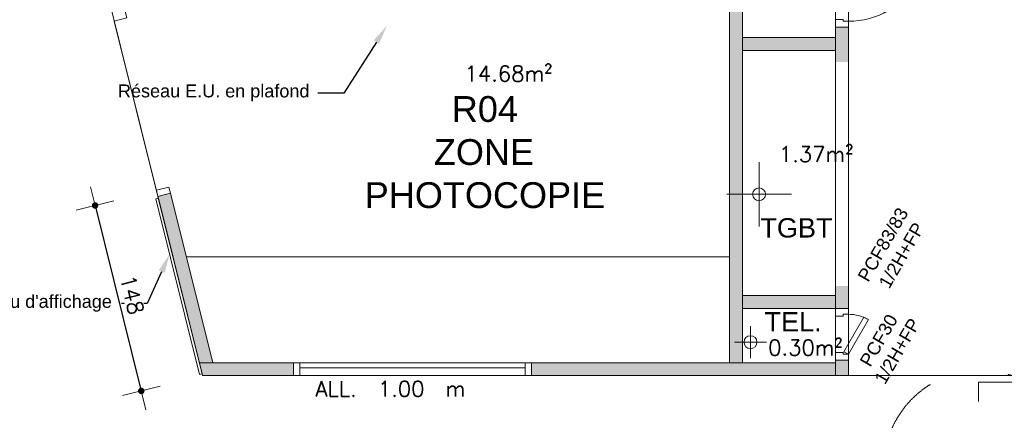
# Model space of a CAD drawing. Header units: metres. Extents: x -27451 to 793200, y -12566 to 75286.
# Tile 18 of 27: x 57869 to 65497, y 23129 to 26230. Entities that reach past the tile are written whole.
import ezdxf
from ezdxf import colors
from ezdxf.entities.mleader import LeaderData, LeaderLine
from ezdxf.math import Vec2, Vec3

# ---------------------------------------------------------------- set-up
doc = ezdxf.new("R2010")
doc.units = ezdxf.units.M
doc.header["$LTSCALE"] = 50
doc.linetypes.add('PLURIELLE', pattern=[0.5, 0.25, -0.25])
doc.layers.get('0').update_dxf_attribs({"lineweight": 0})
doc.layers.get('DefPoints').update_dxf_attribs({"lineweight": 0})
for name, color, linetype, lineweight in [('D-CLDIST', 3, 'Continuous', 0), ('E-ECLAIRAGE+ALIM. ELEC', 11, 'Continuous', 0), ('E-MOBIL', 43, 'Continuous', 0), ('F-FANCE TELECOM', 112, 'FT', 0), ('H-CLOISON', 20, 'Continuous', 0), ('O-MENUISINT', 6, 'Continuous', 0), ('P-PLAF. PLACO', 60, 'Continuous', 0), ('R-COT50', 7, 'Continuous', 0), ('R-TEXTE1', 7, 'Continuous', 0), ('R-TEXTE2', 1, 'Continuous', 0), ('T-DIVERS', 52, 'Continuous', 0), ('T-TEXTE SURFACE', 31, 'Continuous', 0)]:
    doc.layers.add(name, color=color, linetype=linetype, lineweight=lineweight)
doc.layers.add('R-ACCESSIBILITE PMR', color=7, linetype='Continuous', lineweight=0, true_color=0x8f23b3)
doc.layers.add('SU-SURHAB', color=21, linetype='Continuous', lineweight=0, plot=False)
doc.styles.add('AAP Fort', font='swiss.ttf')
doc.styles.add('Cotation', font='Romans.shx')
doc.linetypes.add('FT', pattern='A,12.7,-5.08,["FT",Standard,S=2.54,R=0,X=-2.54,Y=-1.27],-5.08', length=22.86)
doc.dimstyles.new('COT50', dxfattribs={"dimscale": 0, "dimtxt": 120, "dimasz": 10, "dimexe": 1.25, "dimexo": 0.625, "dimgap": 50, "dimtad": 1, "dimdec": 1, "dimlfac": 0.1, "dimrnd": 0.5, "dimdsep": 46, "dimtxsty": 'Cotation', "dimblk1": 'POINTCOT', "dimblk2": 'POINTCOT', "dimsah": 1, "dimcen": 150, "dimse1": 1, "dimse2": 1, "dimadec": 0, "dimazin": 0, "dimtfac": 1, "dimtdec": 1, "dimtix": 1, "dimtmove": 2, "dimatfit": 3, "dimldrblk": 'POINTCOT', "dimfxl": 1, "dimtfill": 1, "dimtolj": 1, "dimarcsym": 0})

# ---------------------------------------------------------------- blocks, each defined once
blk = doc.blocks.new('Pint_Cloison10_63')
for points in [[(-6.5, -3.46), (-4.5, 0), (-59.06, 31.5), (-61.06, 28.04)], [(-66, -10), (-72, -10), (-72, 0), (-67.5, 0), (-67.5, -4), (-66, -4)]]:
    blk.add_lwpolyline(points, close=True)
blk.add_lwpolyline([(0, -10), (-6, -10), (-6, -4), (-4.5, -4), (-4.5, 0), (0, 0), (0, -10)])
blk.add_arc((-4.5, 0), 63, 150, 180)
blk = doc.blocks.new('POINTCOT')
for p, q in [((0, 15), (0, -15)), ((-15, 0), (15, 0))]:
    blk.add_line(p, q)
at = {"const_width": 2.5}
blk.add_lwpolyline([(-1.25, 0, 1), (1.25, 0, 1)], format="xyb", close=True, dxfattribs=at)
blk = doc.blocks.new('*D535')
at = {"layer": 'DefPoints', "color": 0, "transparency": 16777216}
for p in [(58928.2, 24910.1), (59286.2, 23474.3), (58811.2, 23355.9)]:
    blk.add_point(p, dxfattribs=at)
at = {"layer": 'R-COT50', "color": 0, "lineweight": -2, "transparency": 16777216}
blk.add_line((58455.6, 24782), (58808.8, 23365.6), dxfattribs=at)
at = {"layer": 'R-COT50', "color": 0, "lineweight": -2, "transparency": 16777216, "xscale": 10, "yscale": 10, "zscale": 10}
for p, rotation in [((58453.2, 24791.7), 104.0000384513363), ((58811.2, 23355.9), 284.0000384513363)]:
    blk.add_blockref('POINTCOT', p, dxfattribs=dict(at, rotation=rotation))
at = {"layer": 'R-COT50', "color": 0, "transparency": 16777216, "insert": (58739, 24100.4), "char_height": 120, "attachment_point": 5, "rotation": 284.00004, "style": 'Cotation', "bg_fill": 3, "box_fill_scale": 1.1, "bg_fill_color": 256, "bg_fill_true_color": 13158600, "bg_fill_transparency": 0}
blk.add_mtext('\\A1;148', dxfattribs=at)

msp = doc.modelspace()

# ---------------------------------------------------------------- hatches: boundary and pattern name
at = {"layer": 'H-CLOISON'}
h = msp.add_hatch(color=256, dxfattribs=at)
h.paths.add_polyline_path([(59037.29, 24885.77), (58940.26, 24861.57), (59261.22, 23574.27), (59364.28, 23574.27)])
h.paths.add_polyline_path([(59989.13, 23574.27), (59261.22, 23574.27), (59286.16, 23474.27), (59989.13, 23474.27)])
h.paths.add_polyline_path([(64189.13, 23474.27), (64189.13, 23574.27), (61834.13, 23574.27), (61834.13, 23474.27)])
h.paths.add_polyline_path([(64289.13, 23594.27), (64189.13, 23594.27), (64189.13, 23474.27), (64289.13, 23474.27)])
h.paths.add_polyline_path([(64289.13, 24168.56), (64189.13, 24168.56), (64189.13, 23994.27), (64289.13, 23994.27)])
h.paths.add_polyline_path([(64189.13, 24094.27), (63469.13, 24094.27), (63469.13, 23994.27), (64189.13, 23994.27)])
h.paths.add_polyline_path([(63469.13, 26992.84), (63369.13, 26992.84), (63369.13, 23574.27), (63469.13, 23574.27)])
for points in [[(64289.13, 26172.84), (64189.13, 26172.84), (64189.13, 25903.56), (64289.13, 25903.56)], [(64189.13, 25992.84), (64189.13, 26092.84), (63469.13, 26092.84), (63469.13, 25992.84)]]:
    msp.add_hatch(color=256, dxfattribs=at).paths.add_polyline_path(points)

# ---------------------------------------------------------------- linework, layer by layer
at = {"layer": 'D-CLDIST'}
for p, q in [((63369.13, 26992.84), (63369.13, 23574.27)), ((63469.13, 26892.84), (63469.13, 23574.27)), ((64189.13, 26172.84), (64189.13, 25903.56)), ((64289.13, 26172.84), (64289.13, 25903.56)), ((63469.13, 26092.84), (64189.13, 26092.84)), ((63469.13, 25992.84), (64189.13, 25992.84)), ((59037.29, 24885.77), (58940.26, 24861.57)), ((59364.28, 23574.27), (59037.29, 24885.77)), ((59286.16, 23474.27), (58940.26, 24861.57)), ((64189.13, 24168.56), (64189.13, 23994.27)), ((64289.13, 24168.56), (64289.13, 23994.27)), ((63469.13, 24094.27), (64189.13, 24094.27)), ((63469.13, 23994.27), (64189.13, 23994.27)), ((59261.22, 23574.27), (59989.13, 23574.27)), ((61834.13, 23574.27), (64189.13, 23574.27)), ((64189.13, 23594.27), (64189.13, 23474.27)), ((64289.13, 23594.27), (64289.13, 23474.27)), ((59286.16, 23474.27), (60039.13, 23474.27)), ((61834.13, 23474.27), (64289.13, 23474.27))]:
    msp.add_line(p, q, dxfattribs=at)
at = {"layer": 'E-ECLAIRAGE+ALIM. ELEC'}
for p, q in [((63597.52, 24628.07), (63597.52, 25128.07)), ((63347.52, 24878.07), (63847.52, 24878.07))]:
    msp.add_line(p, q, dxfattribs=at)
at = {"layer": 'E-ECLAIRAGE+ALIM. ELEC', "linetype": 'Continuous', "ltscale": 3}
msp.add_circle((63597.52, 24878.07), 50, dxfattribs=at)
at = {"layer": 'E-MOBIL'}
msp.add_line((59159.83, 24394.27), (63369.13, 24394.27), dxfattribs=at)
at = {"layer": 'F-FANCE TELECOM', "linetype": 'Continuous'}
for p, q in [((63530.82, 23608.56), (63530.82, 23858.56)), ((63405.82, 23733.56), (63655.82, 23733.56))]:
    msp.add_line(p, q, dxfattribs=at)
msp.add_circle((63530.82, 23733.56), 50, dxfattribs=at)
at = {"layer": 'O-MENUISINT'}
for p, q in [((60039.13, 23574.27), (60039.13, 23474.27)), ((61784.13, 23574.27), (61784.13, 23474.27)), ((60039.13, 23534.27), (61784.13, 23534.27))]:
    msp.add_line(p, q, dxfattribs=at)
for points in [[(58940.26, 24861.57), (59037.29, 24885.77), (59025.2, 24934.28), (58928.17, 24910.09)], [(64189.13, 23934.27), (64189.13, 23994.27), (64289.13, 23994.27), (64289.13, 23949.27), (64249.13, 23949.27), (64249.13, 23934.27)], [(64254.49, 23659.27), (64289.13, 23639.27), (64444.13, 23907.74), (64409.49, 23927.74)], [(59989.13, 23574.27), (61834.13, 23574.27), (61834.13, 23474.27), (59989.13, 23474.27)]]:
    msp.add_lwpolyline(points, close=True, dxfattribs=at)
msp.add_lwpolyline([(64189.13, 23594.27), (64189.13, 23654.27), (64249.13, 23654.27), (64249.13, 23639.27), (64289.13, 23639.27), (64289.13, 23594.27), (64189.13, 23594.27)], dxfattribs=at)
msp.add_arc((64289.13, 23639.27), 310, 60, 90, dxfattribs=at)
at = {"layer": 'P-PLAF. PLACO', "color": 253}
for points in [[(63469.13, 26892.84), (64189.13, 26892.84), (64189.13, 26092.84), (63469.13, 26092.84)], [(63469.13, 25992.84), (64189.13, 25992.84), (64189.13, 24094.27), (63469.13, 24094.27)], [(63469.13, 23994.27), (64189.13, 23994.27), (64189.13, 23574.27), (63469.13, 23574.27)]]:
    msp.add_lwpolyline(points, close=True, dxfattribs=at)
at = {"layer": 'R-ACCESSIBILITE PMR', "linetype": 'PLURIELLE', "ltscale": 50}
msp.add_lwpolyline([(67497.16, 23424.27), (67497.16, 22024.27), (65297.16, 22024.27), (65297.16, 23424.27), (67497.16, 23424.27)], dxfattribs=at)
msp.add_circle((65314.12, 22765.07), 750, dxfattribs=at)
at = {"layer": 'SU-SURHAB'}
for points in [[(64289.13, 23474.27), (65689.13, 23474.27), (65689.13, 30472.84), (64289.13, 30472.84)], [(56319.13, 21944.27), (68129.13, 21944.27), (68129.13, 23474.27), (65689.13, 23474.27), (64289.13, 23474.27), (59286.16, 23474.27), (58339.06, 27272.84), (56319.13, 27272.84)], [(58940.26, 24861.57), (59037.29, 24885.77), (59364.28, 23574.27), (63369.13, 23574.27), (63369.13, 26372.84), (61169.13, 26372.84), (61169.13, 27272.84), (58442.13, 27272.84), (58698.6, 26244.18), (58601.57, 26219.99)], [(63469.13, 26092.84), (64189.13, 26092.84), (64189.13, 26892.84), (63469.13, 26892.84)], [(63469.13, 24094.27), (64189.13, 24094.27), (64189.13, 25992.84), (63469.13, 25992.84)], [(63469.13, 23574.27), (64189.13, 23574.27), (64189.13, 23994.27), (63469.13, 23994.27)]]:
    msp.add_lwpolyline(points, close=True, dxfattribs=at)
at = {"layer": 'T-DIVERS'}
msp.add_lwpolyline([(59263.15, 23483.88), (59282.55, 23488.72), (58943.86, 24847.13), (58924.46, 24842.29)], close=True, dxfattribs=at)

# ---------------------------------------------------------------- block references
at = {"layer": 'O-MENUISINT', "xscale": -10, "yscale": 10, "zscale": 10, "rotation": 269.9999999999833}
msp.add_blockref('Pint_Cloison10_63', (64289.13, 26892.84), dxfattribs=at)

# ---------------------------------------------------------------- texts
at = {"layer": 'O-MENUISINT', "char_height": 100, "width": 1839.7246, "attachment_point": 5, "rotation": 59.926306, "style": 'AAP Fort'}
for s, insert in [('PCF83/83 \\P1/2H+FP', (64629.54, 24447.15)), ('PCF30 \\P1/2H+FP', (64596.96, 23705.75))]:
    msp.add_mtext(s, dxfattribs=dict(at, insert=insert))
at = {"layer": 'R-COT50', "insert": (59865.66, 23371.65), "char_height": 120, "width": 1968.5722, "attachment_point": 4, "style": 'Cotation'}
msp.add_mtext('\\pi295.71;ALL.  1.00  m', dxfattribs=at)
at = {"layer": 'R-TEXTE2', "attachment_point": 4, "style": 'AAP Fort'}
for s, insert, char_height, width in [('\\pi603.53;{\\fArial|b0|i0|c0|p34;R04\\P\\pi464.31;ZONE \\P\\pi-71.092;PHOTOCOPIE}', (60613.49, 25203.85), 200, 1684.1454), ('\\pi610.37;V03\\P\\pi315.66;ESPACE \\P\\pi-15.565;POLYVALENT', (24207.02, 24299.15), 200, 1684.1454), ('\\pi2521.7;V02\\P\\pi1135.6;SALLE DE PERMANENCE', (31331.09, 24299.15), 200, 5506.8283), ('{\\fArial|b0|i0|c0|p34;TGBT}', (63607.54, 24617.39), 150, 1684.1454), ('\\pi1906.9;{\\fArial|b0|i0|c0|p34;V01\\P\\pi1238.7;BUREAU CPE}', (39071.15, 23603.81), 200, 4258.3953), ('\\pi598.35;{\\fArial|b0|i0|c0|p34;C05\\P\\pi-86.44;CIRCULATION}', (45829.93, 23728.29), 200, 1684.1454), ('{\\fArial|b0|i0|c0|p34;TEL.}', (63639.51, 23891.2), 150, 487.0999)]:
    msp.add_mtext(s, dxfattribs=dict(at, insert=insert, char_height=char_height, width=width))
at = {"layer": 'T-TEXTE SURFACE', "char_height": 120, "attachment_point": 1, "style": 'Cotation'}
for s, insert in [('14.68m²', (61316.61, 25872.23)), ('1.37m²', (63751.2, 25248.72)), ('0.30m²', (63668.3, 23750.81))]:
    msp.add_mtext(s, dxfattribs=dict(at, insert=insert))

# ---------------------------------------------------------------- leaders
at = {"layer": 'R-TEXTE1'}
ml = msp.add_multileader_mtext('Standard', dxfattribs=at)
ml.set_content('Réseau E.U. en plafond', color=256, style='AAP Fort')
ml.set_leader_properties()
ml.build(insert=Vec2(0, 0))
ml.multileader.update_dxf_attribs({"text_left_attachment_type": 2, "text_right_attachment_type": 2, "dogleg_length": 10, "arrow_head_size": 150})
ctx = ml.context
ctx.base_point, ctx.char_height, ctx.arrow_head_size, ctx.landing_gap_size, ctx.plane_origin = Vec3(58530.59, 25660.95), 100, 150, 100, Vec3(58972.74, 26621.34)
ctx.left_attachment, ctx.right_attachment = 2, 2
notes = []
notes.append((ctx, [(1, (1, 1, 0), (60379.1, 25660.95), (-1, 0), 199.29, [(0, [(60713.62, 26183.29)], 0, [])])]))
ctx.mtext.insert, ctx.mtext.rotation, ctx.mtext.flow_direction = Vec3(58630.59, 25728.6), 6.2831853, 5
ml = msp.add_multileader_mtext('Standard', dxfattribs=at)
ml.set_content("Panneau d'affichage", color=256, style='AAP Fort')
ml.set_leader_properties()
ml.build(insert=Vec2(0, 0))
ml.multileader.update_dxf_attribs({"text_left_attachment_type": 2, "text_right_attachment_type": 2, "dogleg_length": 10, "arrow_head_size": 150})
ctx = ml.context
ctx.base_point, ctx.char_height, ctx.arrow_head_size, ctx.landing_gap_size, ctx.plane_origin = Vec3(57213.57, 24033.34), 100, 150, 100, Vec3(57480.15, 24993.73)
ctx.left_attachment, ctx.right_attachment = 2, 2
notes.append((ctx, [(1, (1, 1, 0), (58857.73, 24033.34), (-1, 0), 199.29, [(0, [(59030.92, 24415.28)], 0, [])])]))
ctx.mtext.insert, ctx.mtext.rotation, ctx.mtext.flow_direction = Vec3(57313.57, 24099.23), 6.2831853, 5
for ctx, leaders in notes:
    for number, flags, end, landing, length, lines in leaders:
        leader = LeaderData()
        leader.index, (leader.has_last_leader_line, leader.has_dogleg_vector, leader.attachment_direction) = number, flags
        leader.last_leader_point, leader.dogleg_vector, leader.dogleg_length = Vec3(end), Vec3(landing), length
        for number, points, colour, breaks in lines:
            line = LeaderLine()
            line.index, line.vertices, line.color, line.breaks = number, Vec3.list(points), colors.encode_raw_color(colour), breaks
            leader.lines.append(line)
        ctx.leaders.append(leader)

# ---------------------------------------------------------------- next in the draw order: dimensions: what is measured, and where the dimension line sits
at = {"layer": 'R-COT50'}
dim = msp.add_linear_dim(base=(58811.22, 23355.86), p1=(58928.17, 24910.09), p2=(59286.16, 23474.27), angle=284.000038, dimstyle='COT50', override={"dimscale": 1}, dxfattribs=at)
dim.commit()
dim.dimension.update_dxf_attribs({"geometry": '*D535', "text_midpoint": (58738.96, 24100.38)})

doc.saveas('drawing.dxf')
